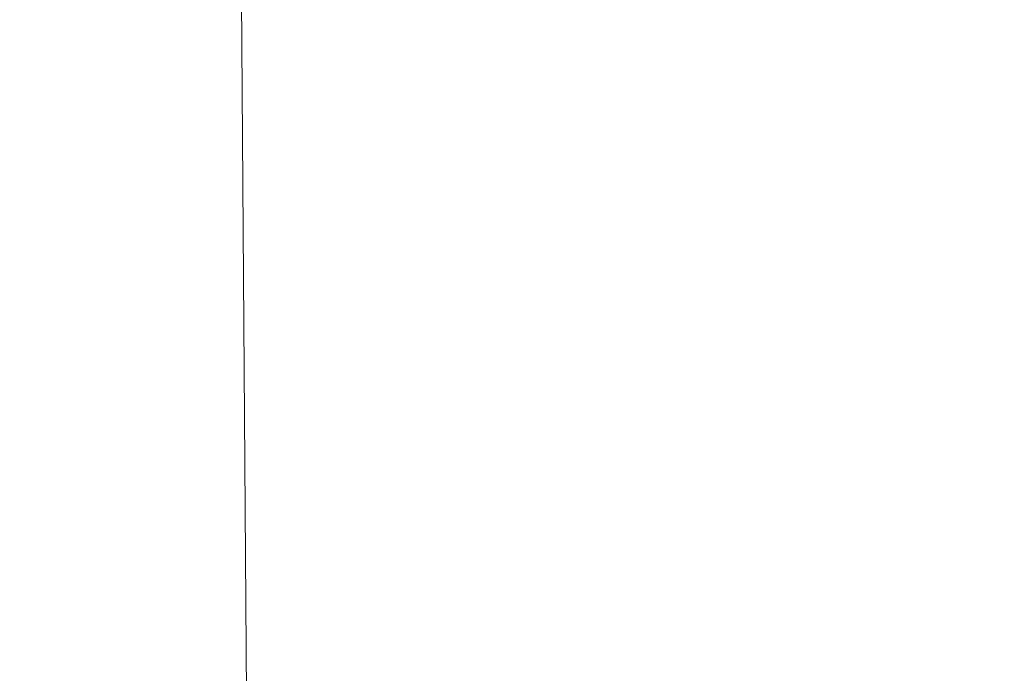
# Model space of a CAD drawing. Header units: centimetres. Extents: x -4644 to 5368, y -667 to 1552.
# Tile 12 of 48: x -1833 to -1797, y 344 to 368. Entities that reach past the tile are written whole.
import ezdxf

# ---------------------------------------------------------------- set-up
doc = ezdxf.new("R2010")
doc.units = ezdxf.units.CM
doc.header["$MEASUREMENT"] = 0
doc.layers.add('Warstwa 1', color=7, linetype='CONTINUOUS')

msp = doc.modelspace()

# ---------------------------------------------------------------- linework, layer by layer
at = {"layer": 'Warstwa 1', "color": 250, "lineweight": 70}
msp.add_open_spline([(-2181.252, -624.773), (-2181.252, -624.773), (-2181.252, 905.007), (-2181.252, 905.007), (-2181.252, 905.007), (-2181.252, 905.007), (-1129.835, 905.007), (-1129.835, 905.007), (-1129.835, 905.007), (-1129.835, 905.007), (-1129.835, -624.773), (-1129.835, -624.773), (-1129.835, -624.773), (-1129.835, -624.773), (-2181.252, -624.773), (-2181.252, -624.773)], degree=3, knots=[0, 0, 0, 0, 0.2, 0.2, 0.2, 0.2, 0.4, 0.4, 0.4, 0.4, 0.6, 0.6, 0.6, 0.6, 1, 1, 1, 1], dxfattribs=at)
at = {"layer": 'Warstwa 1', "color": 7, "lineweight": 20}
msp.add_open_spline([(-1855.407, -399.353), (-1855.407, -399.353), (-1819.827, -399.353), (-1819.827, -399.353), (-1819.827, -399.353), (-1819.827, -399.353), (-1827.951, 784.467), (-1827.951, 784.467), (-1827.951, 784.467), (-1827.951, 784.467), (-1847.371, 784.467), (-1847.371, 784.467), (-1847.371, 784.467), (-1847.371, 784.467), (-1855.407, -399.353), (-1855.407, -399.353)], degree=3, knots=[0, 0, 0, 0, 0.2, 0.2, 0.2, 0.2, 0.4, 0.4, 0.4, 0.4, 0.6, 0.6, 0.6, 0.6, 1, 1, 1, 1], dxfattribs=at)

doc.saveas('drawing.dxf')
